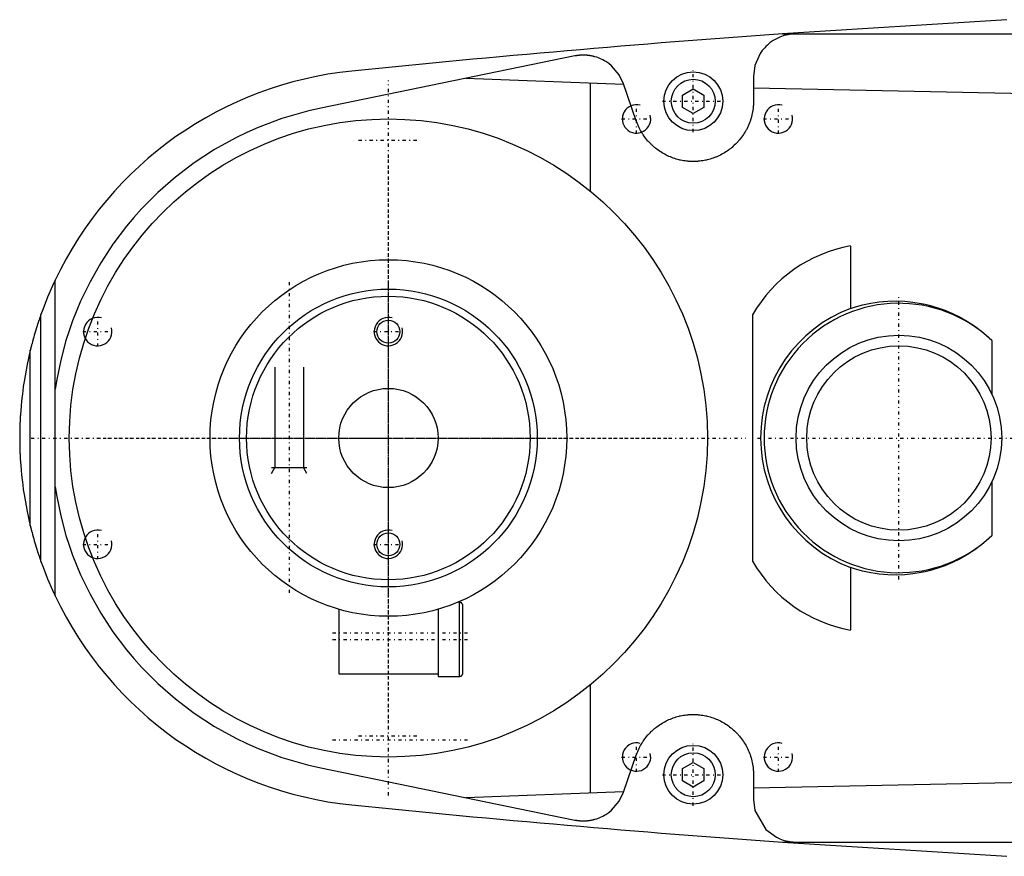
# Model space of a CAD drawing. Extents: x -502 to 174, y -90 to 90.
# Tile 1 of 6: x -502 to -363, y -59 to 59. Entities that reach past the tile are written whole.
import ezdxf

# ---------------------------------------------------------------- set-up
doc = ezdxf.new("R2010")
doc.units = 0
doc.linetypes.add('CENTER', pattern=[1.5, 0.45, -0.5, 0.05, -0.5])
for name, color, linetype in [('AM_0', 7, 'CONTINUOUS'), ('AM_10', 7, 'CONTINUOUS'), ('AM_7', 7, 'CENTER')]:
    doc.layers.add(name, color=color, linetype=linetype)

msp = doc.modelspace()

# ---------------------------------------------------------------- linework, layer by layer
at = {"layer": 'AM_0', "color": 7, "linetype": 'CONTINUOUS'}
for p, q in [((-362.76, 59), (-394.4, 57)), ((-394.4, 57), (-142.93, 57)), ((-423.7, 53.88), (-459.54, 46.53)), ((-439.07, 50.73), (-416.82, 49.92)), ((-421.5, 34.82), (-421.5, 50.07)), ((-398.5, 51), (-398.5, 47.5)), ((-415.04, 44.74), (-416.82, 49.95)), ((-408.5, 48.37), (-407, 49.23)), ((-407, 49.23), (-405.5, 48.37)), ((-398.5, 49.39), (-283.81, 47)), ((-408.5, 46.63), (-408.5, 48.37)), ((-405.5, 48.37), (-405.5, 46.63)), ((-407, 45.77), (-408.5, 46.63)), ((-405.5, 46.63), (-407, 45.77)), ((-384.81, 27.08), (-384.81, 18.27)), ((-497, -22.25), (-497, 22.25)), ((-499, -17.41), (-499, 17.41)), ((-398.65, 17.38), (-398.65, -17.38)), ((-364.91, 13.77), (-364.91, 6.24)), ((-500.5, -12.4), (-500.5, 12.4)), ((-364.91, -6.24), (-364.91, -13.77)), ((-384.81, -18.27), (-384.81, -27.08)), ((-440, -23.17), (-440.21, -23.17)), ((-440, -23.17), (-440, -33.63)), ((-457, -24.16), (-457, -33.25)), ((-443, -24.16), (-443, -33.65)), ((-439.5, -33.13), (-439.5, -23.67)), ((-457, -33.25), (-443, -33.25)), ((-443, -33.65), (-440.5, -33.65)), ((-440.5, -33.63), (-440, -33.63)), ((-440.5, -33.65), (-440.5, -33.63)), ((-421.5, -50.07), (-421.5, -34.82)), ((-416.82, -49.95), (-415.04, -44.74)), ((-408.5, -46.63), (-407, -45.77)), ((-407, -45.77), (-405.5, -46.63)), ((-459.54, -46.53), (-423.7, -53.88)), ((-408.5, -48.37), (-408.5, -46.63)), ((-405.5, -46.63), (-405.5, -48.37)), ((-283.81, -47), (-398.5, -49.39)), ((-407, -49.23), (-408.5, -48.37)), ((-405.5, -48.37), (-407, -49.23)), ((-398.5, -47.5), (-398.5, -51)), ((-416.82, -49.92), (-439.07, -50.73)), ((-394.4, -57), (-362.76, -59)), ((-394.4, -57), (-142.93, -57))]:
    msp.add_line(p, q, dxfattribs=at)
for points in [[(-392.5, 57, 0), (-392.51, 57, 0), (-392.52, 57, 0), (-392.54, 57, 0), (-392.54, 57, 0), (-392.55, 57, 0), (-392.57, 57, 0), (-392.58, 57, 0), (-392.59, 57, 0), (-392.61, 57, 0), (-392.62, 57, 0), (-392.63, 57, 0), (-392.64, 57, 0), (-392.65, 57, 0), (-392.67, 57, 0), (-392.68, 57, 0), (-392.7, 57, 0), (-392.71, 57, 0), (-392.72, 57, 0), (-392.73, 57, 0), (-392.74, 57, 0), (-392.75, 56.99, 0), (-392.76, 56.99, 0), (-392.77, 56.99, 0), (-392.78, 56.99, 0), (-392.8, 56.99, 0), (-392.81, 56.99, 0), (-392.81, 56.99, 0), (-392.83, 56.99, 0), (-392.84, 56.99, 0), (-392.86, 56.99, 0), (-392.87, 56.99, 0), (-392.89, 56.99, 0), (-392.89, 56.99, 0), (-392.9, 56.99, 0), (-392.91, 56.99, 0), (-392.93, 56.98, 0), (-392.94, 56.98, 0), (-392.96, 56.98, 0), (-392.97, 56.98, 0), (-392.98, 56.98, 0), (-392.99, 56.98, 0), (-393, 56.98, 0), (-393.02, 56.98, 0), (-393.03, 56.98, 0), (-393.04, 56.98, 0), (-393.06, 56.97, 0), (-393.07, 56.97, 0), (-393.07, 56.97, 0), (-393.09, 56.97, 0), (-393.1, 56.97, 0), (-393.15, 56.96, 0), (-393.24, 56.95, 0), (-393.28, 56.95, 0), (-393.33, 56.94, 0), (-393.41, 56.93, 0), (-393.5, 56.92, 0), (-393.58, 56.9, 0), (-393.67, 56.88, 0), (-393.76, 56.87, 0), (-393.8, 56.86, 0), (-393.84, 56.85, 0), (-393.93, 56.83, 0), (-394.01, 56.81, 0), (-394.05, 56.8, 0), (-394.3, 56.72, 0), (-394.8, 56.54, 0), (-395.27, 56.32, 0), (-395.72, 56.06, 0), (-396.15, 55.76, 0), (-396.55, 55.42, 0), (-396.74, 55.24, 0), (-396.92, 55.05, 0), (-397.26, 54.65, 0), (-397.56, 54.22, 0), (-398.3, 52.55, 0), (-398.5, 51, 0)], [(-416.82, 49.95, 0), (-417.45, 51.24, 0), (-418.55, 52.51, 0), (-418.92, 52.81, 0), (-419.32, 53.09, 0), (-419.52, 53.21, 0), (-419.73, 53.32, 0), (-420.17, 53.53, 0), (-420.62, 53.7, 0), (-420.89, 53.78, 0), (-420.97, 53.8, 0), (-421.04, 53.82, 0), (-421.08, 53.83, 0), (-421.12, 53.84, 0), (-421.2, 53.86, 0), (-421.28, 53.87, 0), (-421.36, 53.89, 0), (-421.43, 53.9, 0), (-421.51, 53.92, 0), (-421.55, 53.92, 0), (-421.59, 53.93, 0), (-421.67, 53.94, 0), (-421.75, 53.95, 0), (-421.83, 53.96, 0), (-421.91, 53.97, 0), (-421.96, 53.98, 0), (-421.97, 53.98, 0), (-421.98, 53.98, 0), (-421.99, 53.98, 0), (-422, 53.98, 0), (-422.01, 53.98, 0), (-422.02, 53.98, 0), (-422.03, 53.98, 0), (-422.04, 53.98, 0), (-422.05, 53.98, 0), (-422.06, 53.98, 0), (-422.07, 53.98, 0), (-422.08, 53.99, 0), (-422.09, 53.99, 0), (-422.1, 53.99, 0), (-422.12, 53.99, 0), (-422.13, 53.99, 0), (-422.14, 53.99, 0), (-422.15, 53.99, 0), (-422.16, 53.99, 0), (-422.17, 53.99, 0), (-422.18, 53.99, 0), (-422.2, 53.99, 0), (-422.21, 53.99, 0), (-422.22, 53.99, 0), (-422.23, 53.99, 0), (-422.24, 53.99, 0), (-422.25, 53.99, 0), (-422.26, 54, 0), (-422.27, 54, 0), (-422.28, 54, 0), (-422.29, 54, 0), (-422.3, 54, 0), (-422.31, 54, 0), (-422.32, 54, 0), (-422.33, 54, 0), (-422.34, 54, 0), (-422.36, 54, 0), (-422.37, 54, 0), (-422.38, 54, 0), (-422.39, 54, 0), (-422.4, 54, 0), (-422.41, 54, 0), (-422.42, 54, 0), (-422.44, 54, 0), (-422.45, 54, 0), (-422.46, 54, 0), (-422.47, 54, 0), (-422.48, 54, 0), (-422.49, 54, 0), (-422.5, 54, 0), (-422.51, 54, 0), (-422.52, 54, 0), (-422.53, 54, 0), (-422.54, 54, 0), (-422.55, 54, 0), (-422.56, 54, 0), (-422.57, 54, 0), (-422.58, 54, 0), (-422.6, 54, 0), (-422.61, 54, 0), (-422.62, 54, 0), (-422.63, 54, 0), (-422.64, 54, 0), (-422.65, 54, 0), (-422.66, 54, 0), (-422.68, 54, 0), (-422.69, 54, 0), (-422.7, 54, 0), (-422.71, 54, 0), (-422.72, 54, 0), (-422.73, 54, 0), (-422.74, 54, 0), (-422.76, 53.99, 0), (-422.77, 53.99, 0), (-422.78, 53.99, 0), (-422.79, 53.99, 0), (-422.8, 53.99, 0), (-422.81, 53.99, 0), (-422.82, 53.99, 0), (-422.84, 53.99, 0), (-422.85, 53.99, 0), (-422.86, 53.99, 0), (-422.87, 53.99, 0), (-422.88, 53.99, 0), (-422.89, 53.99, 0), (-422.9, 53.99, 0), (-422.92, 53.99, 0), (-422.93, 53.98, 0), (-422.94, 53.98, 0), (-422.95, 53.98, 0), (-422.96, 53.98, 0), (-422.97, 53.98, 0), (-422.98, 53.98, 0), (-422.99, 53.98, 0), (-423, 53.98, 0), (-423.01, 53.98, 0), (-423.02, 53.98, 0), (-423.03, 53.98, 0), (-423.04, 53.98, 0), (-423.05, 53.97, 0), (-423.06, 53.97, 0), (-423.11, 53.97, 0), (-423.19, 53.96, 0), (-423.27, 53.95, 0), (-423.35, 53.94, 0), (-423.43, 53.93, 0), (-423.47, 53.92, 0), (-423.51, 53.91, 0), (-423.59, 53.9, 0), (-423.67, 53.89, 0), (-423.7, 53.88, 0)], [(-398.5, 47.5, 0), (-398.5, 47.39, 0), (-398.51, 47.16, 0), (-398.52, 46.93, 0), (-398.53, 46.82, 0), (-398.54, 46.7, 0), (-398.56, 46.47, 0), (-398.59, 46.24, 0), (-398.63, 46.01, 0), (-398.67, 45.79, 0), (-398.73, 45.56, 0), (-398.75, 45.44, 0), (-398.78, 45.33, 0), (-398.85, 45.1, 0), (-398.91, 44.88, 0), (-398.99, 44.66, 0), (-399.07, 44.44, 0), (-399.16, 44.22, 0), (-399.21, 44.11, 0), (-399.25, 44, 0), (-399.35, 43.79, 0), (-399.46, 43.58, 0), (-399.51, 43.48, 0), (-399.57, 43.38, 0), (-399.68, 43.18, 0), (-399.8, 42.98, 0), (-399.86, 42.88, 0), (-399.93, 42.79, 0), (-400.05, 42.6, 0), (-400.19, 42.42, 0), (-400.32, 42.24, 0), (-400.46, 42.07, 0), (-400.6, 41.9, 0), (-400.68, 41.82, 0), (-400.75, 41.74, 0), (-400.9, 41.58, 0), (-401.05, 41.43, 0), (-401.21, 41.28, 0), (-401.37, 41.14, 0), (-401.53, 40.99, 0), (-401.62, 40.92, 0), (-401.7, 40.85, 0), (-401.87, 40.72, 0), (-402.05, 40.59, 0), (-402.23, 40.46, 0), (-402.41, 40.34, 0), (-402.6, 40.23, 0), (-402.7, 40.17, 0), (-402.79, 40.11, 0), (-402.98, 40.01, 0), (-403.18, 39.91, 0), (-403.38, 39.81, 0), (-403.58, 39.72, 0), (-403.78, 39.63, 0), (-403.88, 39.59, 0), (-403.99, 39.55, 0), (-404.19, 39.48, 0), (-404.4, 39.41, 0), (-404.61, 39.34, 0), (-404.82, 39.29, 0), (-405.03, 39.23, 0), (-405.13, 39.21, 0), (-405.24, 39.18, 0), (-405.45, 39.14, 0), (-405.66, 39.11, 0), (-405.76, 39.09, 0), (-405.87, 39.08, 0), (-406.08, 39.05, 0), (-406.29, 39.03, 0), (-406.39, 39.02, 0), (-406.5, 39.01, 0), (-406.7, 39.01, 0), (-406.91, 39, 0), (-407.11, 39, 0), (-407.32, 39.01, 0), (-407.52, 39.02, 0), (-407.63, 39.02, 0), (-407.73, 39.03, 0), (-407.94, 39.05, 0), (-408.15, 39.08, 0), (-408.36, 39.11, 0), (-408.57, 39.15, 0), (-408.78, 39.19, 0), (-408.88, 39.21, 0), (-408.99, 39.24, 0), (-409.2, 39.29, 0), (-409.41, 39.35, 0), (-409.61, 39.41, 0), (-409.82, 39.48, 0), (-410.02, 39.56, 0), (-410.13, 39.6, 0), (-410.23, 39.64, 0), (-410.43, 39.72, 0), (-410.63, 39.81, 0), (-410.83, 39.91, 0), (-411.02, 40.01, 0), (-411.21, 40.12, 0), (-411.31, 40.17, 0), (-411.4, 40.23, 0), (-411.59, 40.34, 0), (-411.77, 40.47, 0), (-411.95, 40.59, 0), (-412.13, 40.72, 0), (-412.3, 40.85, 0), (-412.38, 40.92, 0), (-412.47, 40.99, 0), (-412.63, 41.13, 0), (-412.79, 41.28, 0), (-412.87, 41.35, 0), (-412.95, 41.43, 0), (-413.1, 41.58, 0), (-413.24, 41.73, 0), (-413.32, 41.81, 0), (-413.39, 41.89, 0), (-413.53, 42.06, 0), (-413.67, 42.23, 0), (-413.81, 42.41, 0), (-413.94, 42.59, 0), (-414.07, 42.77, 0), (-414.13, 42.87, 0), (-414.19, 42.97, 0), (-414.31, 43.16, 0), (-414.42, 43.36, 0), (-414.53, 43.56, 0), (-414.64, 43.77, 0), (-414.74, 43.98, 0), (-414.79, 44.09, 0), (-414.83, 44.2, 0), (-414.92, 44.41, 0), (-415, 44.63, 0), (-415.04, 44.74, 0)], [(-459.54, 46.53, 0), (-461.43, 46.1, 0), (-465.02, 45.06, 0), (-468.36, 43.81, 0), (-469.96, 43.1, 0), (-471.52, 42.35, 0), (-474.52, 40.68, 0), (-477.37, 38.82, 0), (-480.04, 36.8, 0), (-482.52, 34.62, 0), (-484.82, 32.3, 0), (-485.9, 31.1, 0), (-486.93, 29.87, 0), (-488.85, 27.33, 0), (-490.56, 24.71, 0), (-492.08, 22.03, 0), (-493.41, 19.29, 0), (-494.53, 16.52, 0), (-495.02, 15.13, 0), (-495.47, 13.74, 0), (-496.22, 10.97, 0), (-496.78, 8.23, 0), (-497, 6.87, 0)], [(-497, 22.25, 0), (-497.37, 21.46, 0), (-498.06, 19.85, 0), (-498.7, 18.23, 0), (-499, 17.41, 0)], [(-384.81, 18.27, 0), (-384.25, 18.46, 0), (-383.11, 18.77, 0), (-381.94, 19.02, 0), (-381.35, 19.12, 0), (-380.76, 19.2, 0), (-379.57, 19.3, 0), (-378.37, 19.33, 0), (-377.18, 19.28, 0), (-376.01, 19.17, 0), (-374.85, 18.98, 0), (-374.28, 18.87, 0), (-373.73, 18.73, 0), (-372.63, 18.42, 0), (-371.54, 18.04, 0), (-370.45, 17.58, 0), (-369.36, 17.04, 0), (-368.31, 16.44, 0), (-367.79, 16.1, 0), (-367.28, 15.76, 0), (-366.3, 15.01, 0), (-365.36, 14.2, 0), (-364.91, 13.77, 0)], [(-499, 17.41, 0), (-499.06, 17.25, 0), (-499.17, 16.93, 0), (-499.27, 16.61, 0), (-499.33, 16.46, 0), (-499.38, 16.3, 0), (-499.48, 15.99, 0), (-499.58, 15.68, 0), (-499.67, 15.38, 0), (-499.77, 15.08, 0), (-499.86, 14.78, 0), (-499.9, 14.64, 0), (-499.94, 14.49, 0), (-500.02, 14.21, 0), (-500.1, 13.92, 0), (-500.18, 13.62, 0), (-500.26, 13.33, 0), (-500.3, 13.17, 0), (-500.32, 13.13, 0), (-500.33, 13.08, 0), (-500.33, 13.06, 0), (-500.34, 13.04, 0), (-500.35, 12.99, 0), (-500.36, 12.95, 0), (-500.37, 12.93, 0), (-500.37, 12.91, 0), (-500.38, 12.87, 0), (-500.39, 12.83, 0), (-500.4, 12.81, 0), (-500.4, 12.79, 0), (-500.41, 12.75, 0), (-500.42, 12.72, 0), (-500.43, 12.68, 0), (-500.44, 12.65, 0), (-500.45, 12.61, 0), (-500.45, 12.6, 0), (-500.46, 12.58, 0), (-500.46, 12.55, 0), (-500.47, 12.52, 0), (-500.48, 12.49, 0), (-500.48, 12.47, 0), (-500.49, 12.45, 0), (-500.49, 12.44, 0), (-500.49, 12.43, 0), (-500.5, 12.41, 0), (-500.5, 12.41, 0), (-500.5, 12.41, 0), (-500.5, 12.4, 0), (-500.5, 12.4, 0), (-500.5, 12.4, 0), (-500.5, 12.4, 0), (-500.5, 12.4, 0), (-500.5, 12.4, 0)], [(-500.5, 12.4, 0), (-500.96, 10.36, 0), (-501.39, 7.97, 0), (-501.49, 7.28, 0), (-501.58, 6.59, 0), (-501.62, 6.24, 0), (-501.66, 5.9, 0), (-501.74, 5.21, 0), (-501.8, 4.52, 0), (-501.86, 3.82, 0), (-501.89, 3.42, 0), (-501.9, 3.3, 0), (-501.9, 3.19, 0), (-501.91, 3.13, 0), (-501.91, 3.07, 0), (-501.92, 2.95, 0), (-501.92, 2.84, 0), (-501.93, 2.72, 0), (-501.93, 2.61, 0), (-501.94, 2.49, 0), (-501.94, 2.43, 0), (-501.95, 2.38, 0), (-501.95, 2.26, 0), (-501.96, 2.14, 0), (-501.96, 2.09, 0), (-501.96, 2.03, 0), (-501.96, 1.91, 0), (-501.97, 1.8, 0), (-501.97, 1.74, 0), (-501.97, 1.68, 0), (-501.98, 1.56, 0), (-501.98, 1.45, 0), (-501.98, 1.33, 0), (-501.99, 1.22, 0), (-501.99, 1.1, 0), (-501.99, 1.04, 0), (-501.99, 0.99, 0), (-501.99, 0.87, 0), (-501.99, 0.75, 0), (-502, 0.64, 0), (-502, 0.57, 0), (-502, 0.55, 0), (-502, 0.53, 0), (-502, 0.52, 0), (-502, 0.51, 0), (-502, 0.49, 0), (-502, 0.47, 0), (-502, 0.45, 0), (-502, 0.43, 0), (-502, 0.42, 0), (-502, 0.41, 0), (-502, 0.4, 0), (-502, 0.38, 0), (-502, 0.36, 0), (-502, 0.35, 0), (-502, 0.34, 0), (-502, 0.32, 0), (-502, 0.3, 0), (-502, 0.29, 0), (-502, 0.28, 0), (-502, 0.26, 0), (-502, 0.24, 0), (-502, 0.22, 0), (-502, 0.2, 0), (-502, 0.18, 0), (-502, 0.17, 0), (-502, 0.16, 0), (-502, 0.14, 0), (-502, 0.13, 0), (-502, 0.11, 0), (-502, 0.09, 0), (-502, 0.07, 0), (-502, 0.06, 0), (-502, 0.05, 0), (-502, 0.03, 0), (-502, 0.01, 0), (-502, 0, 0)], [(-502, 0, 0), (-502, -0.01, 0), (-502, -0.03, 0), (-502, -0.05, 0), (-502, -0.06, 0), (-502, -0.07, 0), (-502, -0.09, 0), (-502, -0.11, 0), (-502, -0.13, 0), (-502, -0.14, 0), (-502, -0.16, 0), (-502, -0.17, 0), (-502, -0.18, 0), (-502, -0.2, 0), (-502, -0.22, 0), (-502, -0.24, 0), (-502, -0.26, 0), (-502, -0.28, 0), (-502, -0.29, 0), (-502, -0.3, 0), (-502, -0.32, 0), (-502, -0.34, 0), (-502, -0.35, 0), (-502, -0.36, 0), (-502, -0.38, 0), (-502, -0.4, 0), (-502, -0.41, 0), (-502, -0.42, 0), (-502, -0.43, 0), (-502, -0.45, 0), (-502, -0.47, 0), (-502, -0.49, 0), (-502, -0.51, 0), (-502, -0.52, 0), (-502, -0.53, 0), (-502, -0.55, 0), (-502, -0.57, 0), (-502, -0.59, 0), (-502, -0.61, 0), (-502, -0.63, 0), (-502, -0.64, 0), (-502, -0.65, 0), (-502, -0.67, 0), (-502, -0.69, 0), (-501.99, -0.75, 0), (-501.99, -0.87, 0), (-501.99, -0.99, 0), (-501.99, -1.04, 0), (-501.99, -1.1, 0), (-501.99, -1.22, 0), (-501.98, -1.33, 0), (-501.98, -1.45, 0), (-501.98, -1.56, 0), (-501.97, -1.68, 0), (-501.97, -1.74, 0), (-501.97, -1.8, 0), (-501.96, -1.91, 0), (-501.96, -2.03, 0), (-501.96, -2.09, 0), (-501.96, -2.14, 0), (-501.95, -2.26, 0), (-501.95, -2.38, 0), (-501.94, -2.43, 0), (-501.94, -2.49, 0), (-501.93, -2.61, 0), (-501.93, -2.72, 0), (-501.92, -2.84, 0), (-501.92, -2.95, 0), (-501.91, -3.07, 0), (-501.91, -3.13, 0), (-501.9, -3.19, 0), (-501.9, -3.3, 0), (-501.89, -3.42, 0), (-501.86, -3.82, 0), (-501.8, -4.52, 0), (-501.74, -5.21, 0), (-501.66, -5.9, 0), (-501.62, -6.24, 0), (-501.58, -6.59, 0), (-501.49, -7.28, 0), (-501.39, -7.97, 0), (-500.96, -10.36, 0), (-500.5, -12.4, 0)], [(-497, -6.87, 0), (-496.78, -8.23, 0), (-496.22, -10.97, 0), (-495.47, -13.74, 0), (-495.02, -15.13, 0), (-494.53, -16.52, 0), (-493.41, -19.29, 0), (-492.08, -22.03, 0), (-490.56, -24.71, 0), (-488.85, -27.33, 0), (-486.93, -29.87, 0), (-485.9, -31.1, 0), (-484.82, -32.3, 0), (-482.52, -34.62, 0), (-480.04, -36.8, 0), (-477.37, -38.82, 0), (-474.52, -40.68, 0), (-471.52, -42.35, 0), (-469.96, -43.1, 0), (-468.36, -43.81, 0), (-465.02, -45.06, 0), (-461.43, -46.1, 0), (-459.54, -46.53, 0)], [(-500.5, -12.4, 0), (-500.5, -12.4, 0), (-500.5, -12.4, 0), (-500.5, -12.4, 0), (-500.5, -12.4, 0), (-500.5, -12.4, 0), (-500.5, -12.41, 0), (-500.5, -12.41, 0), (-500.5, -12.41, 0), (-500.49, -12.43, 0), (-500.49, -12.44, 0), (-500.49, -12.45, 0), (-500.48, -12.47, 0), (-500.48, -12.49, 0), (-500.47, -12.52, 0), (-500.46, -12.55, 0), (-500.46, -12.58, 0), (-500.45, -12.6, 0), (-500.45, -12.61, 0), (-500.44, -12.65, 0), (-500.43, -12.68, 0), (-500.42, -12.72, 0), (-500.41, -12.75, 0), (-500.4, -12.79, 0), (-500.4, -12.81, 0), (-500.39, -12.83, 0), (-500.38, -12.87, 0), (-500.37, -12.91, 0), (-500.37, -12.93, 0), (-500.36, -12.95, 0), (-500.35, -12.99, 0), (-500.34, -13.04, 0), (-500.33, -13.06, 0), (-500.33, -13.08, 0), (-500.32, -13.13, 0), (-500.3, -13.17, 0), (-500.26, -13.33, 0), (-500.18, -13.62, 0), (-500.1, -13.92, 0), (-500.02, -14.21, 0), (-499.94, -14.49, 0), (-499.9, -14.64, 0), (-499.86, -14.78, 0), (-499.77, -15.08, 0), (-499.67, -15.38, 0), (-499.58, -15.68, 0), (-499.48, -15.99, 0), (-499.38, -16.3, 0), (-499.33, -16.46, 0), (-499.27, -16.61, 0), (-499.17, -16.93, 0), (-499.06, -17.25, 0), (-499, -17.41, 0)], [(-364.91, -13.77, 0), (-365.36, -14.2, 0), (-366.3, -15.01, 0), (-367.28, -15.76, 0), (-367.79, -16.1, 0), (-368.31, -16.44, 0), (-369.36, -17.04, 0), (-370.45, -17.58, 0), (-371.54, -18.04, 0), (-372.63, -18.42, 0), (-373.73, -18.73, 0), (-374.28, -18.87, 0), (-374.85, -18.98, 0), (-376.01, -19.17, 0), (-377.18, -19.28, 0), (-378.37, -19.33, 0), (-379.57, -19.3, 0), (-380.76, -19.2, 0), (-381.35, -19.12, 0), (-381.94, -19.02, 0), (-383.11, -18.77, 0), (-384.25, -18.46, 0), (-384.81, -18.27, 0)], [(-499, -17.41, 0), (-498.7, -18.23, 0), (-498.06, -19.85, 0), (-497.37, -21.46, 0), (-497, -22.25, 0)], [(-439.5, -23.67, 0), (-439.5, -23.66, 0), (-439.5, -23.66, 0), (-439.5, -23.65, 0), (-439.5, -23.65, 0), (-439.5, -23.64, 0), (-439.5, -23.64, 0), (-439.5, -23.63, 0), (-439.5, -23.62, 0), (-439.5, -23.61, 0), (-439.5, -23.61, 0), (-439.5, -23.6, 0), (-439.5, -23.6, 0), (-439.51, -23.59, 0), (-439.51, -23.58, 0), (-439.51, -23.58, 0), (-439.51, -23.57, 0), (-439.51, -23.56, 0), (-439.51, -23.56, 0), (-439.51, -23.55, 0), (-439.51, -23.55, 0), (-439.52, -23.54, 0), (-439.52, -23.54, 0), (-439.52, -23.53, 0), (-439.52, -23.53, 0), (-439.52, -23.52, 0), (-439.52, -23.52, 0), (-439.52, -23.51, 0), (-439.53, -23.5, 0), (-439.53, -23.5, 0), (-439.53, -23.49, 0), (-439.53, -23.48, 0), (-439.54, -23.48, 0), (-439.54, -23.48, 0), (-439.54, -23.47, 0), (-439.54, -23.47, 0), (-439.54, -23.46, 0), (-439.55, -23.45, 0), (-439.55, -23.45, 0), (-439.55, -23.44, 0), (-439.56, -23.44, 0), (-439.56, -23.43, 0), (-439.56, -23.43, 0), (-439.56, -23.42, 0), (-439.57, -23.41, 0), (-439.57, -23.41, 0), (-439.58, -23.4, 0), (-439.58, -23.4, 0), (-439.58, -23.39, 0), (-439.58, -23.39, 0), (-439.59, -23.38, 0), (-439.59, -23.38, 0), (-439.6, -23.37, 0), (-439.6, -23.36, 0), (-439.6, -23.36, 0), (-439.61, -23.36, 0), (-439.61, -23.35, 0), (-439.62, -23.35, 0), (-439.62, -23.34, 0), (-439.62, -23.34, 0), (-439.63, -23.33, 0), (-439.63, -23.33, 0), (-439.63, -23.33, 0), (-439.64, -23.32, 0), (-439.64, -23.31, 0), (-439.65, -23.31, 0), (-439.65, -23.31, 0), (-439.65, -23.31, 0), (-439.66, -23.3, 0), (-439.66, -23.3, 0), (-439.66, -23.3, 0), (-439.67, -23.29, 0), (-439.67, -23.29, 0), (-439.68, -23.28, 0), (-439.69, -23.28, 0), (-439.69, -23.27, 0), (-439.69, -23.27, 0), (-439.7, -23.27, 0), (-439.7, -23.26, 0), (-439.71, -23.26, 0), (-439.72, -23.25, 0), (-439.72, -23.25, 0), (-439.73, -23.25, 0), (-439.73, -23.24, 0), (-439.73, -23.24, 0), (-439.74, -23.24, 0), (-439.75, -23.23, 0), (-439.75, -23.23, 0), (-439.76, -23.23, 0), (-439.77, -23.22, 0), (-439.77, -23.22, 0), (-439.77, -23.22, 0), (-439.78, -23.22, 0), (-439.79, -23.21, 0), (-439.79, -23.21, 0), (-439.8, -23.21, 0), (-439.81, -23.2, 0), (-439.81, -23.2, 0), (-439.81, -23.2, 0), (-439.82, -23.2, 0), (-439.82, -23.2, 0), (-439.83, -23.19, 0), (-439.84, -23.19, 0), (-439.84, -23.19, 0), (-439.85, -23.19, 0), (-439.85, -23.19, 0), (-439.86, -23.19, 0), (-439.87, -23.18, 0), (-439.87, -23.18, 0), (-439.87, -23.18, 0), (-439.88, -23.18, 0), (-439.89, -23.18, 0), (-439.89, -23.18, 0), (-439.89, -23.18, 0), (-439.9, -23.17, 0), (-439.91, -23.17, 0), (-439.92, -23.17, 0), (-439.92, -23.17, 0), (-439.93, -23.17, 0), (-439.94, -23.17, 0), (-439.94, -23.17, 0), (-439.95, -23.17, 0), (-439.95, -23.17, 0), (-439.96, -23.17, 0), (-439.97, -23.17, 0), (-439.98, -23.17, 0), (-439.98, -23.17, 0), (-439.98, -23.17, 0), (-439.99, -23.17, 0), (-440, -23.17, 0), (-440, -23.17, 0)], [(-440, -33.63, 0), (-440, -33.63, 0), (-439.99, -33.63, 0), (-439.98, -33.63, 0), (-439.98, -33.63, 0), (-439.98, -33.63, 0), (-439.97, -33.63, 0), (-439.96, -33.63, 0), (-439.95, -33.63, 0), (-439.95, -33.63, 0), (-439.94, -33.63, 0), (-439.94, -33.63, 0), (-439.93, -33.63, 0), (-439.92, -33.63, 0), (-439.92, -33.63, 0), (-439.91, -33.63, 0), (-439.9, -33.63, 0), (-439.89, -33.62, 0), (-439.89, -33.62, 0), (-439.89, -33.62, 0), (-439.88, -33.62, 0), (-439.87, -33.62, 0), (-439.87, -33.62, 0), (-439.87, -33.62, 0), (-439.86, -33.61, 0), (-439.85, -33.61, 0), (-439.85, -33.61, 0), (-439.84, -33.61, 0), (-439.84, -33.61, 0), (-439.83, -33.61, 0), (-439.82, -33.6, 0), (-439.82, -33.6, 0), (-439.81, -33.6, 0), (-439.81, -33.6, 0), (-439.81, -33.6, 0), (-439.8, -33.59, 0), (-439.79, -33.59, 0), (-439.79, -33.59, 0), (-439.78, -33.58, 0), (-439.77, -33.58, 0), (-439.77, -33.58, 0), (-439.77, -33.58, 0), (-439.76, -33.57, 0), (-439.75, -33.57, 0), (-439.75, -33.57, 0), (-439.74, -33.56, 0), (-439.73, -33.56, 0), (-439.73, -33.56, 0), (-439.73, -33.55, 0), (-439.72, -33.55, 0), (-439.72, -33.55, 0), (-439.71, -33.54, 0), (-439.7, -33.54, 0), (-439.7, -33.53, 0), (-439.69, -33.53, 0), (-439.69, -33.53, 0), (-439.69, -33.52, 0), (-439.68, -33.52, 0), (-439.67, -33.51, 0), (-439.67, -33.51, 0), (-439.66, -33.5, 0), (-439.66, -33.5, 0), (-439.66, -33.5, 0), (-439.65, -33.49, 0), (-439.65, -33.49, 0), (-439.65, -33.49, 0), (-439.64, -33.49, 0), (-439.64, -33.48, 0), (-439.63, -33.47, 0), (-439.63, -33.47, 0), (-439.63, -33.47, 0), (-439.62, -33.46, 0), (-439.62, -33.46, 0), (-439.62, -33.45, 0), (-439.61, -33.45, 0), (-439.61, -33.44, 0), (-439.6, -33.44, 0), (-439.6, -33.44, 0), (-439.6, -33.43, 0), (-439.59, -33.42, 0), (-439.59, -33.42, 0), (-439.58, -33.41, 0), (-439.58, -33.41, 0), (-439.58, -33.4, 0), (-439.58, -33.4, 0), (-439.57, -33.39, 0), (-439.57, -33.39, 0), (-439.56, -33.38, 0), (-439.56, -33.37, 0), (-439.56, -33.37, 0), (-439.56, -33.36, 0), (-439.55, -33.36, 0), (-439.55, -33.35, 0), (-439.55, -33.35, 0), (-439.54, -33.34, 0), (-439.54, -33.33, 0), (-439.54, -33.33, 0), (-439.54, -33.32, 0), (-439.54, -33.32, 0), (-439.53, -33.32, 0), (-439.53, -33.31, 0), (-439.53, -33.3, 0), (-439.53, -33.3, 0), (-439.52, -33.29, 0), (-439.52, -33.28, 0), (-439.52, -33.28, 0), (-439.52, -33.27, 0), (-439.52, -33.27, 0), (-439.52, -33.26, 0), (-439.52, -33.26, 0), (-439.51, -33.25, 0), (-439.51, -33.25, 0), (-439.51, -33.24, 0), (-439.51, -33.24, 0), (-439.51, -33.23, 0), (-439.51, -33.22, 0), (-439.51, -33.22, 0), (-439.51, -33.21, 0), (-439.5, -33.2, 0), (-439.5, -33.2, 0), (-439.5, -33.19, 0), (-439.5, -33.19, 0), (-439.5, -33.18, 0), (-439.5, -33.17, 0), (-439.5, -33.16, 0), (-439.5, -33.16, 0), (-439.5, -33.15, 0), (-439.5, -33.15, 0), (-439.5, -33.14, 0), (-439.5, -33.14, 0), (-439.5, -33.13, 0)], [(-415.04, -44.74, 0), (-415, -44.63, 0), (-414.92, -44.41, 0), (-414.83, -44.2, 0), (-414.79, -44.09, 0), (-414.74, -43.98, 0), (-414.64, -43.77, 0), (-414.54, -43.57, 0), (-414.43, -43.36, 0), (-414.31, -43.16, 0), (-414.19, -42.97, 0), (-414.13, -42.87, 0), (-414.07, -42.78, 0), (-413.94, -42.59, 0), (-413.81, -42.41, 0), (-413.67, -42.23, 0), (-413.53, -42.06, 0), (-413.39, -41.89, 0), (-413.32, -41.81, 0), (-413.24, -41.73, 0), (-413.09, -41.57, 0), (-412.94, -41.42, 0), (-412.87, -41.35, 0), (-412.79, -41.28, 0), (-412.63, -41.13, 0), (-412.47, -40.99, 0), (-412.38, -40.92, 0), (-412.3, -40.85, 0), (-412.13, -40.72, 0), (-411.95, -40.59, 0), (-411.77, -40.47, 0), (-411.59, -40.35, 0), (-411.4, -40.23, 0), (-411.31, -40.17, 0), (-411.22, -40.12, 0), (-411.02, -40.01, 0), (-410.83, -39.91, 0), (-410.63, -39.81, 0), (-410.43, -39.72, 0), (-410.23, -39.64, 0), (-410.13, -39.6, 0), (-410.03, -39.56, 0), (-409.82, -39.48, 0), (-409.61, -39.41, 0), (-409.41, -39.35, 0), (-409.2, -39.29, 0), (-408.99, -39.24, 0), (-408.88, -39.21, 0), (-408.78, -39.19, 0), (-408.57, -39.15, 0), (-408.36, -39.11, 0), (-408.15, -39.08, 0), (-407.94, -39.05, 0), (-407.73, -39.03, 0), (-407.62, -39.02, 0), (-407.52, -39.02, 0), (-407.31, -39.01, 0), (-407.11, -39, 0), (-406.9, -39, 0), (-406.7, -39.01, 0), (-406.49, -39.02, 0), (-406.39, -39.02, 0), (-406.29, -39.03, 0), (-406.08, -39.05, 0), (-405.87, -39.08, 0), (-405.76, -39.09, 0), (-405.66, -39.11, 0), (-405.44, -39.14, 0), (-405.23, -39.19, 0), (-405.13, -39.21, 0), (-405.02, -39.23, 0), (-404.81, -39.29, 0), (-404.6, -39.35, 0), (-404.39, -39.41, 0), (-404.19, -39.48, 0), (-403.98, -39.55, 0), (-403.88, -39.59, 0), (-403.78, -39.64, 0), (-403.57, -39.72, 0), (-403.37, -39.81, 0), (-403.17, -39.91, 0), (-402.98, -40.01, 0), (-402.78, -40.12, 0), (-402.69, -40.17, 0), (-402.59, -40.23, 0), (-402.41, -40.35, 0), (-402.22, -40.47, 0), (-402.04, -40.59, 0), (-401.87, -40.72, 0), (-401.7, -40.86, 0), (-401.61, -40.93, 0), (-401.53, -41, 0), (-401.36, -41.14, 0), (-401.2, -41.28, 0), (-401.05, -41.43, 0), (-400.9, -41.58, 0), (-400.75, -41.74, 0), (-400.67, -41.82, 0), (-400.6, -41.9, 0), (-400.46, -42.07, 0), (-400.32, -42.25, 0), (-400.18, -42.42, 0), (-400.05, -42.61, 0), (-399.92, -42.8, 0), (-399.86, -42.89, 0), (-399.8, -42.99, 0), (-399.68, -43.18, 0), (-399.56, -43.39, 0), (-399.51, -43.49, 0), (-399.45, -43.59, 0), (-399.35, -43.8, 0), (-399.25, -44.01, 0), (-399.2, -44.12, 0), (-399.16, -44.22, 0), (-399.07, -44.44, 0), (-398.99, -44.66, 0), (-398.91, -44.88, 0), (-398.84, -45.11, 0), (-398.78, -45.33, 0), (-398.75, -45.45, 0), (-398.72, -45.56, 0), (-398.67, -45.79, 0), (-398.63, -46.02, 0), (-398.59, -46.25, 0), (-398.56, -46.48, 0), (-398.54, -46.71, 0), (-398.53, -46.82, 0), (-398.52, -46.93, 0), (-398.51, -47.16, 0), (-398.5, -47.39, 0), (-398.5, -47.5, 0)], [(-423.7, -53.88, 0), (-423.67, -53.89, 0), (-423.59, -53.9, 0), (-423.51, -53.91, 0), (-423.47, -53.92, 0), (-423.43, -53.93, 0), (-423.35, -53.94, 0), (-423.27, -53.95, 0), (-423.19, -53.96, 0), (-423.11, -53.97, 0), (-423.03, -53.98, 0), (-422.99, -53.98, 0), (-422.98, -53.98, 0), (-422.97, -53.98, 0), (-422.96, -53.98, 0), (-422.95, -53.98, 0), (-422.94, -53.98, 0), (-422.93, -53.98, 0), (-422.92, -53.99, 0), (-422.9, -53.99, 0), (-422.89, -53.99, 0), (-422.88, -53.99, 0), (-422.87, -53.99, 0), (-422.86, -53.99, 0), (-422.85, -53.99, 0), (-422.84, -53.99, 0), (-422.82, -53.99, 0), (-422.81, -53.99, 0), (-422.8, -53.99, 0), (-422.79, -53.99, 0), (-422.78, -53.99, 0), (-422.77, -53.99, 0), (-422.76, -53.99, 0), (-422.74, -54, 0), (-422.73, -54, 0), (-422.72, -54, 0), (-422.71, -54, 0), (-422.7, -54, 0), (-422.69, -54, 0), (-422.68, -54, 0), (-422.66, -54, 0), (-422.65, -54, 0), (-422.64, -54, 0), (-422.63, -54, 0), (-422.62, -54, 0), (-422.61, -54, 0), (-422.6, -54, 0), (-422.58, -54, 0), (-422.57, -54, 0), (-422.56, -54, 0), (-422.55, -54, 0), (-422.54, -54, 0), (-422.53, -54, 0), (-422.52, -54, 0), (-422.51, -54, 0), (-422.5, -54, 0), (-422.49, -54, 0), (-422.48, -54, 0), (-422.47, -54, 0), (-422.46, -54, 0), (-422.45, -54, 0), (-422.44, -54, 0), (-422.42, -54, 0), (-422.41, -54, 0), (-422.4, -54, 0), (-422.39, -54, 0), (-422.38, -54, 0), (-422.37, -54, 0), (-422.36, -54, 0), (-422.34, -54, 0), (-422.33, -54, 0), (-422.32, -54, 0), (-422.31, -54, 0), (-422.3, -54, 0), (-422.29, -54, 0), (-422.28, -54, 0), (-422.27, -54, 0), (-422.26, -54, 0), (-422.25, -53.99, 0), (-422.24, -53.99, 0), (-422.23, -53.99, 0), (-422.22, -53.99, 0), (-422.21, -53.99, 0), (-422.2, -53.99, 0), (-422.18, -53.99, 0), (-422.17, -53.99, 0), (-422.16, -53.99, 0), (-422.15, -53.99, 0), (-422.14, -53.99, 0), (-422.13, -53.99, 0), (-422.12, -53.99, 0), (-422.1, -53.99, 0), (-422.09, -53.99, 0), (-422.08, -53.99, 0), (-422.07, -53.98, 0), (-422.06, -53.98, 0), (-422.05, -53.98, 0), (-422.04, -53.98, 0), (-422.03, -53.98, 0), (-422.02, -53.98, 0), (-422.01, -53.98, 0), (-422, -53.98, 0), (-421.99, -53.98, 0), (-421.98, -53.98, 0), (-421.97, -53.98, 0), (-421.96, -53.98, 0), (-421.91, -53.97, 0), (-421.83, -53.96, 0), (-421.75, -53.95, 0), (-421.67, -53.94, 0), (-421.59, -53.93, 0), (-421.55, -53.92, 0), (-421.51, -53.92, 0), (-421.43, -53.9, 0), (-421.36, -53.89, 0), (-421.28, -53.87, 0), (-421.2, -53.86, 0), (-421.12, -53.84, 0), (-421.08, -53.83, 0), (-421.04, -53.82, 0), (-420.97, -53.8, 0), (-420.89, -53.78, 0), (-420.62, -53.7, 0), (-420.17, -53.53, 0), (-419.73, -53.32, 0), (-419.52, -53.21, 0), (-419.32, -53.09, 0), (-418.92, -52.81, 0), (-418.55, -52.51, 0), (-417.45, -51.24, 0), (-416.82, -49.95, 0)], [(-398.5, -51, 0), (-398.3, -52.55, 0), (-396.74, -55.24, 0), (-395.27, -56.32, 0), (-394.8, -56.54, 0), (-394.3, -56.72, 0), (-394.05, -56.8, 0), (-394.01, -56.81, 0), (-393.93, -56.83, 0), (-393.84, -56.85, 0), (-393.8, -56.86, 0), (-393.76, -56.87, 0), (-393.67, -56.88, 0), (-393.58, -56.9, 0), (-393.5, -56.92, 0), (-393.41, -56.93, 0), (-393.33, -56.94, 0), (-393.28, -56.95, 0), (-393.24, -56.95, 0), (-393.15, -56.96, 0), (-393.07, -56.97, 0), (-393.02, -56.98, 0), (-393, -56.98, 0), (-392.99, -56.98, 0), (-392.98, -56.98, 0), (-392.97, -56.98, 0), (-392.96, -56.98, 0), (-392.94, -56.98, 0), (-392.93, -56.98, 0), (-392.91, -56.99, 0), (-392.9, -56.99, 0), (-392.89, -56.99, 0), (-392.89, -56.99, 0), (-392.87, -56.99, 0), (-392.86, -56.99, 0), (-392.84, -56.99, 0), (-392.83, -56.99, 0), (-392.81, -56.99, 0), (-392.81, -56.99, 0), (-392.8, -56.99, 0), (-392.78, -56.99, 0), (-392.77, -56.99, 0), (-392.76, -56.99, 0), (-392.75, -56.99, 0), (-392.74, -57, 0), (-392.73, -57, 0), (-392.72, -57, 0), (-392.71, -57, 0), (-392.7, -57, 0), (-392.68, -57, 0), (-392.67, -57, 0), (-392.65, -57, 0), (-392.64, -57, 0), (-392.63, -57, 0), (-392.62, -57, 0), (-392.61, -57, 0), (-392.59, -57, 0), (-392.58, -57, 0), (-392.57, -57, 0), (-392.55, -57, 0), (-392.54, -57, 0), (-392.54, -57, 0), (-392.52, -57, 0), (-392.51, -57, 0), (-392.5, -57, 0)]]:
    msp.add_polyline3d(points, dxfattribs=at)
for centre, radius in [((-407, 47.5), 4.15), ((-407, 47.5), 3.1), ((-450, 0), 45), ((-450, 0), 25.15), ((-450, 0), 21), ((-450, 0), 20), ((-450, 15), 1.62), ((-378, 0), 14.5), ((-378, 0), 13), ((-450, 0), 7), ((-450, -15), 1.62), ((-407, -47.5), 4.15), ((-407, -47.5), 3.1)]:
    msp.add_circle(centre, radius, dxfattribs=at)
for centre, radius, start, end in [((-252.42, -1937.95), 2000, 94.07093, 95.81789), ((-450, 0), 52, 95.6838, 154.6683), ((-381.32, 7.39), 20, 100.0452, 150.0439), ((-378, 0), 19.5, 110.4335, 249.5665), ((-378, 0), 19, 46.4574, 313.5426), ((-381.32, -7.39), 20, 209.9561, 259.9548), ((-450, 0), 52, 205.3317, 264.3162), ((-252.42, 1937.95), 2000, 264.18211, 265.92907)]:
    msp.add_arc(centre, radius, start, end, dxfattribs=at)
at = {"layer": 'AM_10', "color": 7, "linetype": 'CONTINUOUS'}
for p, q in [((-466.01, 10), (-466.01, -4.15)), ((-461.99, 10), (-461.99, -4.15)), ((-466.5, -5), (-466.01, -4.15)), ((-466.5, -4.15), (-461.5, -4.15)), ((-461.5, -5), (-461.99, -4.15))]:
    msp.add_line(p, q, dxfattribs=at)
for centre in [(-415, 45), (-395, 45), (-491, 15), (-450, 15), (-491, -15), (-450, -15), (-415, -45), (-395, -45)]:
    msp.add_arc(centre, 2, 75, 15, dxfattribs=at)
at = {"layer": 'AM_7', "color": 4, "linetype": 'CENTER'}
for p, q in [((-407, 43.14), (-407, 51.86)), ((-450, -50.4), (-450, 50.4)), ((-450, -47.25), (-450, 47.25)), ((-411.36, 47.5), (-402.64, 47.5)), ((-415, 42.9), (-415, 47.1)), ((-395, 42.9), (-395, 47.1)), ((-417.1, 45), (-412.9, 45)), ((-397.1, 45), (-392.9, 45)), ((-454.2, 42), (-445.8, 42)), ((-450, -40.24), (-450, 40.24)), ((-450, -24.88), (-450, 24.88)), ((-464, 22), (-464, -22)), ((-450, -22.05), (-450, 22.05)), ((-378, -19.95), (-378, 19.95)), ((-491, 12.9), (-491, 17.1)), ((-493.1, 15), (-488.9, 15)), ((-452.1, 15), (-447.9, 15)), ((-500.4, 0), (-399.6, 0)), ((-497.25, 0), (-402.75, 0)), ((-490.24, 0), (-409.76, 0)), ((-474.88, 0), (-425.12, 0)), ((-472.05, 0), (-427.95, 0)), ((-397.95, 0), (-358.05, 0)), ((-491, -17.1), (-491, -12.9)), ((-493.1, -15), (-488.9, -15)), ((-452.1, -15), (-447.9, -15)), ((-457.88, -27.5), (-438.62, -27.5)), ((-457.88, -28.4), (-438.62, -28.4)), ((-457.88, -28.4), (-438.62, -28.4)), ((-457.88, -42.58), (-438.62, -42.58)), ((-454.2, -42), (-445.8, -42)), ((-415, -47.1), (-415, -42.9)), ((-395, -47.1), (-395, -42.9)), ((-407, -51.86), (-407, -43.14)), ((-417.1, -45), (-412.9, -45)), ((-397.1, -45), (-392.9, -45)), ((-411.36, -47.5), (-402.64, -47.5))]:
    msp.add_line(p, q, dxfattribs=at)

doc.saveas('drawing.dxf')
